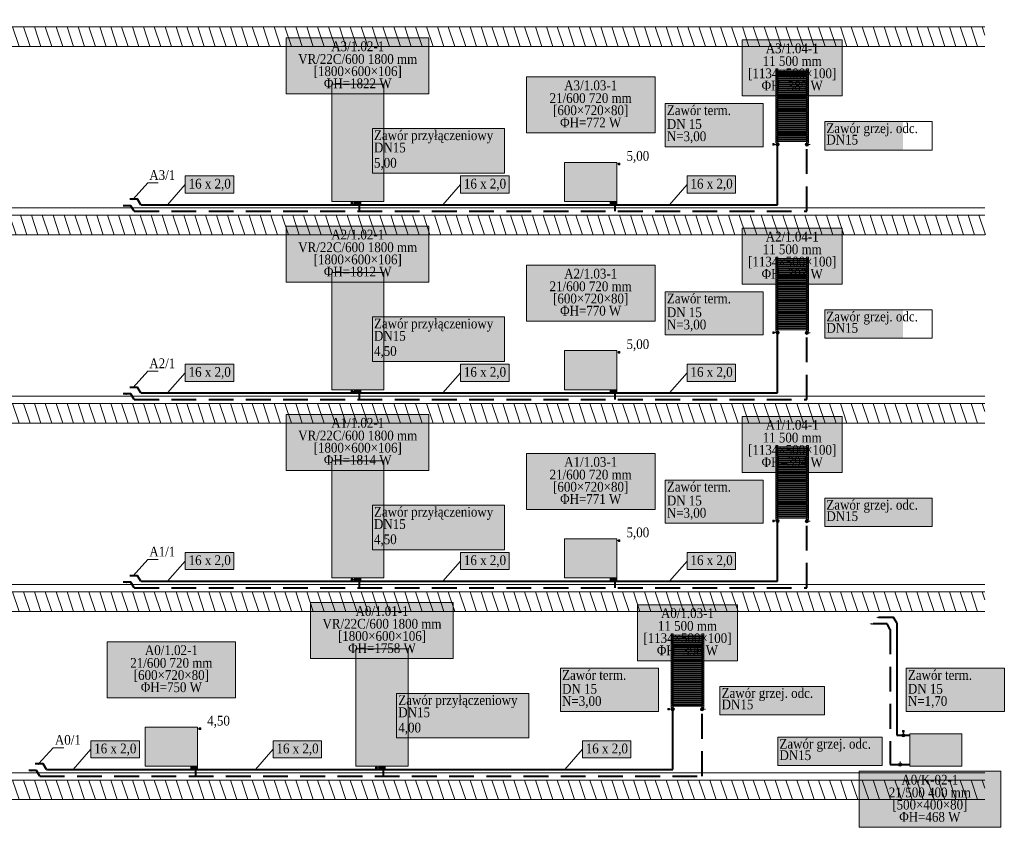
# Model space of a CAD drawing. Header units: millimetres. Extents: x -848 to 77789, y -17557 to 12238.
# Tile 5 of 79: x 33578 to 48701, y -837 to 11560. Entities that reach past the tile are written whole.
import ezdxf
from ezdxf.enums import TextEntityAlignment as Align

# ---------------------------------------------------------------- set-up
doc = ezdxf.new("R2010")
doc.units = ezdxf.units.MM
doc.linetypes.add('DASHED', pattern=[0.1905, 0.127, -0.0635])
for name, color, linetype, lineweight, true_color in [('IS_Działka (powrotna)', 5, 'Continuous', 40, 0x0000ff), ('IS_Działka (zasilająca)', 1, 'Continuous', 40, 0xff0000), ('IS_Działka (zasilająca)_etykieta1', 7, 'Continuous', 5, 0x000000), ('IS_Grzejnik', 7, 'Continuous', 5, 0x000000), ('IS_Grzejnik (Rozwinięcie)', 7, 'Continuous', 5, 0x000000), ('IS_Konstrukcja (Rozwinięcie)', 7, 'Continuous', 0, 0x000000), ('IS_Rozcięte połączenie rozwinięcia1', 7, 'Continuous', 5, 0x000000), ('IS_Wkładka zaworowa (Rozwinięcie)1', 7, 'Continuous', 5, 0x000000), ('IS_Zawór (DN_ nastawa) (Rozwinięcie)1', 7, 'Continuous', 5, 0x000000), ('IS_Zawór na gał_ powrotnej (Rozwinięcie)1', 7, 'Continuous', 5, 0x000000), ('IS_Zawór termostatyczny lub reg_ przepływu (Rozwinięcie)1', 7, 'Continuous', 5, 0x000000), ('IS_Zawór1', 7, 'Continuous', 5, 0x000000)]:
    doc.layers.add(name, color=color, linetype=linetype, lineweight=lineweight, true_color=true_color)
doc.styles.add('Garamond_____', font='GARA.TTF')

# ---------------------------------------------------------------- blocks, each defined once
blk = doc.blocks.new('16_TypRysunkowyGrzejnika_Plytowy_800_600_80_True_7fc2eb2e-ac0c-4f1d-8d47-3740a1be48a0_Normal')
at = {"layer": 'IS_Grzejnik', "true_color": 0xff8000, "transparency": 33554457, "extrusion": (0, 0, -1)}
blk.add_hatch(color=30, dxfattribs=at).paths.add_polyline_path([(0.4, 0.3), (-0.4, 0.3), (-0.4, -0.3), (0.4, -0.3)])
at = {"layer": 'IS_Grzejnik'}
blk.add_lwpolyline([(-0.4, 0.3), (0.4, 0.3), (0.4, -0.3), (-0.4, -0.3)], close=True, dxfattribs=at)
blk = doc.blocks.new('16_TypRysunkowyGrzejnika_Plytowy_800_1800_106_True_7fc2eb2e-ac0c-4f1d-8d47-3740a1be48a0_Normal')
at = {"layer": 'IS_Grzejnik', "true_color": 0xff8000, "transparency": 33554457, "extrusion": (0, 0, -1)}
blk.add_hatch(color=30, dxfattribs=at).paths.add_polyline_path([(0.4, 0.9), (-0.4, 0.9), (-0.4, -0.9), (0.4, -0.9)])
at = {"layer": 'IS_Grzejnik'}
blk.add_lwpolyline([(-0.4, 0.9), (0.4, 0.9), (0.4, -0.9), (-0.4, -0.9)], close=True, dxfattribs=at)
blk = doc.blocks.new('16_TypRysunkowyGrzejnika_LazienkowyPion_500_1134_100_True_7fc2eb2e-ac0c-4f1d-8d47-3740a1be48a0_Normal')
at = {"layer": 'IS_Grzejnik', "true_color": 0xff8000, "transparency": 33554457}
for points in [[(-0.25, -0.567), (-0.22, -0.567), (-0.22, 0.567), (-0.25, 0.567)], [(0.22, -0.567), (0.25, -0.567), (0.25, 0.567), (0.22, 0.567)]]:
    blk.add_hatch(color=30, dxfattribs=at).paths.add_polyline_path(points)
at = {"layer": 'IS_Grzejnik', "true_color": 0xff8000, "transparency": 33554457, "extrusion": (0, 0, -1)}
for points in [[(0.235, 0.547), (-0.235, 0.547), (-0.235, 0.527), (0.235, 0.527)], [(0.235, 0.515), (-0.235, 0.515), (-0.235, 0.495), (0.235, 0.495)], [(0.235, 0.484), (-0.235, 0.484), (-0.235, 0.464), (0.235, 0.464)], [(0.235, 0.452), (-0.235, 0.452), (-0.235, 0.432), (0.235, 0.432)], [(0.235, 0.421), (-0.235, 0.421), (-0.235, 0.401), (0.235, 0.401)], [(0.235, 0.389), (-0.235, 0.389), (-0.235, 0.369), (0.235, 0.369)], [(0.235, 0.357), (-0.235, 0.357), (-0.235, 0.337), (0.235, 0.337)], [(0.235, 0.326), (-0.235, 0.326), (-0.235, 0.306), (0.235, 0.306)], [(0.235, 0.294), (-0.235, 0.294), (-0.235, 0.274), (0.235, 0.274)], [(0.235, 0.263), (-0.235, 0.263), (-0.235, 0.243), (0.235, 0.243)], [(0.235, 0.231), (-0.235, 0.231), (-0.235, 0.211), (0.235, 0.211)], [(0.235, 0.2), (-0.235, 0.2), (-0.235, 0.18), (0.235, 0.18)], [(0.235, 0.168), (-0.235, 0.168), (-0.235, 0.148), (0.235, 0.148)], [(0.235, 0.136), (-0.235, 0.136), (-0.235, 0.116), (0.235, 0.116)], [(0.235, 0.105), (-0.235, 0.105), (-0.235, 0.085), (0.235, 0.085)], [(0.235, 0.073), (-0.235, 0.073), (-0.235, 0.053), (0.235, 0.053)], [(0.235, 0.042), (-0.235, 0.042), (-0.235, 0.022), (0.235, 0.022)], [(0.235, 0.01), (-0.235, 0.01), (-0.235, -0.01), (0.235, -0.01)], [(0.235, -0.022), (-0.235, -0.022), (-0.235, -0.042), (0.235, -0.042)], [(0.235, -0.053), (-0.235, -0.053), (-0.235, -0.073), (0.235, -0.073)], [(0.235, -0.085), (-0.235, -0.085), (-0.235, -0.105), (0.235, -0.105)], [(0.235, -0.116), (-0.235, -0.116), (-0.235, -0.136), (0.235, -0.136)], [(0.235, -0.148), (-0.235, -0.148), (-0.235, -0.168), (0.235, -0.168)], [(0.235, -0.18), (-0.235, -0.18), (-0.235, -0.2), (0.235, -0.2)], [(0.235, -0.211), (-0.235, -0.211), (-0.235, -0.231), (0.235, -0.231)], [(0.235, -0.243), (-0.235, -0.243), (-0.235, -0.263), (0.235, -0.263)], [(0.235, -0.274), (-0.235, -0.274), (-0.235, -0.294), (0.235, -0.294)], [(0.235, -0.306), (-0.235, -0.306), (-0.235, -0.326), (0.235, -0.326)], [(0.235, -0.337), (-0.235, -0.337), (-0.235, -0.357), (0.235, -0.357)], [(0.235, -0.369), (-0.235, -0.369), (-0.235, -0.389), (0.235, -0.389)], [(0.235, -0.401), (-0.235, -0.401), (-0.235, -0.421), (0.235, -0.421)], [(0.235, -0.432), (-0.235, -0.432), (-0.235, -0.452), (0.235, -0.452)], [(0.235, -0.464), (-0.235, -0.464), (-0.235, -0.484), (0.235, -0.484)], [(0.235, -0.495), (-0.235, -0.495), (-0.235, -0.515), (0.235, -0.515)], [(0.235, -0.527), (-0.235, -0.527), (-0.235, -0.547), (0.235, -0.547)]]:
    blk.add_hatch(color=30, dxfattribs=at).paths.add_polyline_path(points)
at = {"layer": 'IS_Grzejnik'}
for points in [[(-0.25, -0.567), (-0.22, -0.567), (-0.22, 0.567), (-0.25, 0.567)], [(-0.235, 0.547), (0.235, 0.547), (0.235, 0.527), (-0.235, 0.527)], [(-0.235, 0.515), (0.235, 0.515), (0.235, 0.495), (-0.235, 0.495)], [(-0.235, 0.484), (0.235, 0.484), (0.235, 0.464), (-0.235, 0.464)], [(0.22, -0.567), (0.25, -0.567), (0.25, 0.567), (0.22, 0.567)], [(-0.235, 0.452), (0.235, 0.452), (0.235, 0.432), (-0.235, 0.432)], [(-0.235, 0.421), (0.235, 0.421), (0.235, 0.401), (-0.235, 0.401)], [(-0.235, 0.389), (0.235, 0.389), (0.235, 0.369), (-0.235, 0.369)], [(-0.235, 0.357), (0.235, 0.357), (0.235, 0.337), (-0.235, 0.337)], [(-0.235, 0.326), (0.235, 0.326), (0.235, 0.306), (-0.235, 0.306)], [(-0.235, 0.294), (0.235, 0.294), (0.235, 0.274), (-0.235, 0.274)], [(-0.235, 0.263), (0.235, 0.263), (0.235, 0.243), (-0.235, 0.243)], [(-0.235, 0.231), (0.235, 0.231), (0.235, 0.211), (-0.235, 0.211)], [(-0.235, 0.2), (0.235, 0.2), (0.235, 0.18), (-0.235, 0.18)], [(-0.235, 0.168), (0.235, 0.168), (0.235, 0.148), (-0.235, 0.148)], [(-0.235, 0.136), (0.235, 0.136), (0.235, 0.116), (-0.235, 0.116)], [(-0.235, 0.105), (0.235, 0.105), (0.235, 0.085), (-0.235, 0.085)], [(-0.235, 0.073), (0.235, 0.073), (0.235, 0.053), (-0.235, 0.053)], [(-0.235, 0.042), (0.235, 0.042), (0.235, 0.022), (-0.235, 0.022)], [(-0.235, 0.01), (0.235, 0.01), (0.235, -0.01), (-0.235, -0.01)], [(-0.235, -0.022), (0.235, -0.022), (0.235, -0.042), (-0.235, -0.042)], [(-0.235, -0.053), (0.235, -0.053), (0.235, -0.073), (-0.235, -0.073)], [(-0.235, -0.085), (0.235, -0.085), (0.235, -0.105), (-0.235, -0.105)], [(-0.235, -0.116), (0.235, -0.116), (0.235, -0.136), (-0.235, -0.136)], [(-0.235, -0.148), (0.235, -0.148), (0.235, -0.168), (-0.235, -0.168)], [(-0.235, -0.18), (0.235, -0.18), (0.235, -0.2), (-0.235, -0.2)], [(-0.235, -0.211), (0.235, -0.211), (0.235, -0.231), (-0.235, -0.231)], [(-0.235, -0.243), (0.235, -0.243), (0.235, -0.263), (-0.235, -0.263)], [(-0.235, -0.274), (0.235, -0.274), (0.235, -0.294), (-0.235, -0.294)], [(-0.235, -0.306), (0.235, -0.306), (0.235, -0.326), (-0.235, -0.326)], [(-0.235, -0.337), (0.235, -0.337), (0.235, -0.357), (-0.235, -0.357)], [(-0.235, -0.369), (0.235, -0.369), (0.235, -0.389), (-0.235, -0.389)], [(-0.235, -0.401), (0.235, -0.401), (0.235, -0.421), (-0.235, -0.421)], [(-0.235, -0.432), (0.235, -0.432), (0.235, -0.452), (-0.235, -0.452)], [(-0.235, -0.464), (0.235, -0.464), (0.235, -0.484), (-0.235, -0.484)], [(-0.235, -0.495), (0.235, -0.495), (0.235, -0.515), (-0.235, -0.515)], [(-0.235, -0.527), (0.235, -0.527), (0.235, -0.547), (-0.235, -0.547)]]:
    blk.add_lwpolyline(points, close=True, dxfattribs=at)
blk = doc.blocks.new('16_TypRysunkowyZaworu_Kwadrat_PL_00000000-0000-0000-0000-000000000000_Normal')
at = {"layer": 'IS_Zawór1', "lineweight": 50, "true_color": 0xffffff, "transparency": 33554687}
h = blk.add_hatch(color=7, dxfattribs=at)
edge = h.paths.add_edge_path(flags=0)
edge.add_arc((0, 0), 0.25, 0, 360)
at = {"layer": 'IS_Zawór1', "lineweight": 50, "true_color": 0xffffff, "transparency": 33554687, "extrusion": (0, 0, -1)}
blk.add_hatch(color=7, dxfattribs=at).paths.add_polyline_path([(0.125, 0.5), (0.125, 0.75), (-0.125, 0.75), (-0.125, 0.5)])
at = {"layer": 'IS_Zawór1', "linetype": 'ByBlock', "lineweight": -2}
blk.add_lwpolyline([(-0.125, 0.5), (-0.125, 0.75), (0.125, 0.75), (0.125, 0.5)], close=True, dxfattribs=at)
blk.add_polyline3d([(0, 0.25, 0), (0, 0.5, 0)], dxfattribs=at)
blk.add_circle((0, 0), 0.25, dxfattribs=at)
blk = doc.blocks.new('16_TypRysunkowyZaworu_Kreska_PL_00000000-0000-0000-0000-000000000000_Normal')
at = {"layer": 'IS_Zawór1', "lineweight": 50, "true_color": 0xffffff, "transparency": 33554687}
h = blk.add_hatch(color=7, dxfattribs=at)
edge = h.paths.add_edge_path(flags=0)
edge.add_arc((0, 0), 0.25, 0, 360)
at = {"layer": 'IS_Zawór1', "linetype": 'ByBlock', "lineweight": -2}
blk.add_polyline3d([(0, 0.25, 0), (0, 0.5, 0)], dxfattribs=at)
blk.add_circle((0, 0), 0.25, dxfattribs=at)
blk = doc.blocks.new('16_TypRysunkowyZaworu_Vecolux_PL_00000000-0000-0000-0000-000000000000_Normal')
at = {"layer": 'IS_Zawór1', "lineweight": 50, "true_color": 0xffffff, "transparency": 33554687}
blk.add_hatch(color=7, dxfattribs=at).paths.add_polyline_path([(-0.5, -0.5), (0.5, -0.5), (0.5, 0), (-0.5, 0)])
at = {"layer": 'IS_Zawór1', "linetype": 'ByBlock', "lineweight": -2}
blk.add_lwpolyline([(-0.5, -0.5), (0.5, -0.5), (0.5, 0), (-0.5, 0)], close=True, dxfattribs=at)
blk = doc.blocks.new('16_TypRysunkowyZaworu_ZestGrzWbudKwadrat_PL_00000000-0000-0000-0000-000000000000_Normal')
at = {"layer": 'IS_Zawór1', "lineweight": 50, "true_color": 0xffffff, "transparency": 33554687, "extrusion": (0, 0, -1)}
blk.add_hatch(color=7, dxfattribs=at).paths.add_polyline_path([(-0.25, 0.125), (-0.5, 0.125), (-0.5, -0.125), (-0.25, -0.125)])
at = {"layer": 'IS_Zawór1', "linetype": 'ByBlock', "lineweight": -2}
blk.add_lwpolyline([(0.25, 0.125), (0.5, 0.125), (0.5, -0.125), (0.25, -0.125)], close=True, dxfattribs=at)
blk.add_polyline3d([(0, 0, 0), (0.25, 0, 0)], dxfattribs=at)
blk = doc.blocks.new('16_TypRysunkowyZaworu_BlokPrzylaczeniowyTermostatycznyGrzejnikaKwadrat_PL_00000000-0000-0000-0000-000000000000_Normal')
at = {"layer": 'IS_Zawór1', "lineweight": 50, "true_color": 0xffffff, "transparency": 33554687}
blk.add_hatch(color=7, dxfattribs=at).paths.add_polyline_path([(-0.5, -0.5), (0.5, -0.5), (0.5, 0), (-0.5, 0)])
at = {"layer": 'IS_Zawór1', "lineweight": 50, "true_color": 0xffffff, "transparency": 33554687, "extrusion": (0, 0, -1)}
blk.add_hatch(color=7, dxfattribs=at).paths.add_polyline_path([(-0.75, -0.125), (-1, -0.125), (-1, -0.375), (-0.75, -0.375)])
at = {"layer": 'IS_Zawór1', "linetype": 'ByBlock', "lineweight": -2}
for points in [[(-0.5, -0.5), (0.5, -0.5), (0.5, 0), (-0.5, 0)], [(0.75, -0.125), (1, -0.125), (1, -0.375), (0.75, -0.375)]]:
    blk.add_lwpolyline(points, close=True, dxfattribs=at)
blk.add_polyline3d([(0.5, -0.25, 0), (0.75, -0.25, 0)], dxfattribs=at)
blk = doc.blocks.new('16_TypRysunkowyGrzejnika_Plytowy_800_500_80_True_7fc2eb2e-ac0c-4f1d-8d47-3740a1be48a0_Normal')
at = {"layer": 'IS_Grzejnik', "true_color": 0xff8000, "transparency": 33554457, "extrusion": (0, 0, -1)}
blk.add_hatch(color=30, dxfattribs=at).paths.add_polyline_path([(0.4, 0.25), (-0.4, 0.25), (-0.4, -0.25), (0.4, -0.25)])
at = {"layer": 'IS_Grzejnik'}
blk.add_lwpolyline([(-0.4, 0.25), (0.4, 0.25), (0.4, -0.25), (-0.4, -0.25)], close=True, dxfattribs=at)

msp = doc.modelspace()

# ---------------------------------------------------------------- hatches: boundary and pattern name
at = {"layer": 'IS_Działka (powrotna)', "linetype": 'DASHED', "ltscale": 3000, "extrusion": (0, 0, -1)}
for points in [[(-35168, 8705), (-35219, 8722), (-35219, 8688)], [(-35168, 5815), (-35219, 5832), (-35219, 5798)], [(-35168, 2925), (-35219, 2942), (-35219, 2908)], [(-46630, 2285), (-46681, 2302), (-46681, 2268)], [(-33718, 35), (-33769, 52), (-33769, 18)]]:
    msp.add_hatch(color=256, dxfattribs=at).paths.add_polyline_path(points)
at = {"layer": 'IS_Działka (zasilająca)', "true_color": 0xff0000, "transparency": 33554687, "extrusion": (0, 0, -1)}
for points in [[(-35268, 8805), (-35319, 8822), (-35319, 8788)], [(-35268, 5915), (-35319, 5932), (-35319, 5898)], [(-35268, 3025), (-35319, 3042), (-35319, 3008)], [(-46730, 2385), (-46781, 2402), (-46781, 2368)], [(-33818, 135), (-33869, 152), (-33869, 118)]]:
    msp.add_hatch(color=1, dxfattribs=at).paths.add_polyline_path(points)
at = {"layer": 'IS_Działka (zasilająca)_etykieta1', "lineweight": 50, "true_color": 0xffffff, "transparency": 33554687}
for points in [[(36121, 8898), (36867, 8898), (36867, 9162), (36121, 9162)], [(40349, 8898), (41095, 8898), (41095, 9162), (40349, 9162)], [(43829, 8898), (44574, 8898), (44574, 9162), (43829, 9162)], [(36121, 6008), (36867, 6008), (36867, 6272), (36121, 6272)], [(40349, 6008), (41095, 6008), (41095, 6272), (40349, 6272)], [(43829, 6008), (44574, 6008), (44574, 6272), (43829, 6272)], [(36121, 3118), (36867, 3118), (36867, 3382), (36121, 3382)], [(40349, 3118), (41095, 3118), (41095, 3382), (40349, 3382)], [(43829, 3118), (44574, 3118), (44574, 3382), (43829, 3382)], [(34671, 228), (35417, 228), (35417, 492), (34671, 492)], [(37470, 228), (38216, 228), (38216, 492), (37470, 492)], [(42220, 228), (42966, 228), (42966, 492), (42220, 492)]]:
    msp.add_hatch(color=7, dxfattribs=at).paths.add_polyline_path(points)
at = {"layer": 'IS_Grzejnik (Rozwinięcie)', "lineweight": 50, "true_color": 0xffffff, "transparency": 33554687}
for points in [[(37669, 10422), (39864, 10422), (39864, 11282), (37669, 11282)], [(44676, 10389), (46211, 10389), (46211, 11249), (44676, 11249)], [(41361, 9822), (43336, 9822), (43336, 10682), (41361, 10682)], [(37669, 7532), (39864, 7532), (39864, 8392), (37669, 8392)], [(44676, 7499), (46211, 7499), (46211, 8359), (44676, 8359)], [(41361, 6932), (43336, 6932), (43336, 7792), (41361, 7792)], [(37669, 4642), (39864, 4642), (39864, 5502), (37669, 5502)], [(44676, 4609), (46211, 4609), (46211, 5469), (44676, 5469)], [(41361, 4042), (43336, 4042), (43336, 4902), (41361, 4902)], [(38043, 1752), (40238, 1752), (40238, 2612), (38043, 2612)], [(43067, 1719), (44603, 1719), (44603, 2579), (43067, 2579)], [(34921, 1152), (36895, 1152), (36895, 2012), (34921, 2012)], [(46470, -837), (48646, -837), (48646, 22), (46470, 22)]]:
    msp.add_hatch(color=7, dxfattribs=at).paths.add_polyline_path(points)
at = {"layer": 'IS_Konstrukcja (Rozwinięcie)', "true_color": 0xc0c0c0, "transparency": 33554687, "extrusion": (0, 0, -1)}
h = msp.add_hatch(dxfattribs=at)
h.set_pattern_fill('ANSI31', color=9, scale=50000, angle=206.6202, style=0)
h.set_pattern_definition([(251.62, (24750, 11410), (150650, -50060), [])])
h.paths.add_polyline_path([(-1000, 11560), (-48500, 11560), (-48500, 11260), (-1000, 11260)])
h = msp.add_hatch(dxfattribs=at)
h.set_pattern_fill('ANSI31', color=9, scale=50.000001, angle=206.6202, style=0)
h.set_pattern_definition([(251.62016, (53300, 11298), (150.6517, -50.0563), [])])
h.paths.add_polyline_path([(800, 11448), (-48400, 11448), (-48400, 11148), (800, 11148)])
h = msp.add_hatch(dxfattribs=at)
h.set_pattern_fill('ANSI31', color=9, scale=50000, angle=206.6202, style=0)
h.set_pattern_definition([(251.62, (24750, 8520), (150650, -50060), [])])
h.paths.add_polyline_path([(-1000, 8670), (-48500, 8670), (-48500, 8370), (-1000, 8370)])
h = msp.add_hatch(dxfattribs=at)
h.set_pattern_fill('ANSI31', color=9, scale=50.000001, angle=206.6202, style=0)
h.set_pattern_definition([(251.62016, (53347.58, 8408), (150.6517, -50.0563), [])])
h.paths.add_polyline_path([(848, 8558), (-48412, 8558), (-48412, 8258), (848, 8258)])
h = msp.add_hatch(dxfattribs=at)
h.set_pattern_fill('ANSI31', color=9, scale=50000, angle=206.6202, style=0)
h.set_pattern_definition([(251.62, (24750, 5630), (150650, -50060), [])])
h.paths.add_polyline_path([(-1000, 5780), (-48500, 5780), (-48500, 5480), (-1000, 5480)])
h = msp.add_hatch(dxfattribs=at)
h.set_pattern_fill('ANSI31', color=9, scale=50.000001, angle=206.6202, style=0)
h.set_pattern_definition([(251.62016, (53300, 5518), (150.6517, -50.0563), [])])
h.paths.add_polyline_path([(800, 5668), (-48400, 5668), (-48400, 5368), (800, 5368)])
h = msp.add_hatch(dxfattribs=at)
h.set_pattern_fill('ANSI31', color=9, scale=50000, angle=206.6202, style=0)
h.set_pattern_definition([(251.62, (24750, 2740), (150650, -50060), [])])
h.paths.add_polyline_path([(-1000, 2890), (-48500, 2890), (-48500, 2590), (-1000, 2590)])
h = msp.add_hatch(dxfattribs=at)
h.set_pattern_fill('ANSI31', color=9, scale=50.000001, angle=206.6202, style=0)
h.set_pattern_definition([(251.62016, (53300, 2628), (150.6517, -50.0563), [])])
h.paths.add_polyline_path([(800, 2778), (-48400, 2778), (-48400, 2478), (800, 2478)])
h = msp.add_hatch(dxfattribs=at)
h.set_pattern_fill('ANSI31', color=9, scale=50000, angle=206.6202, style=0)
h.set_pattern_definition([(251.62, (24750, -150), (150650, -50060), [])])
h.paths.add_polyline_path([(-1000, 0), (-48500, 0), (-48500, -300), (-1000, -300)])
h = msp.add_hatch(dxfattribs=at)
h.set_pattern_fill('ANSI31', color=9, scale=50.000001, angle=206.6202, style=0)
h.set_pattern_definition([(251.62016, (53300, -262), (150.6517, -50.0563), [])])
h.paths.add_polyline_path([(800, -112), (-48400, -112), (-48400, -412), (800, -412)])
at = {"layer": 'IS_Zawór (DN_ nastawa) (Rozwinięcie)1', "lineweight": 50, "true_color": 0xffffff, "transparency": 33554687}
for points in [[(38995, 9204), (41025, 9204), (41025, 9889), (38995, 9889)], [(38995, 6314), (41025, 6314), (41025, 6999), (38995, 6999)], [(38995, 3424), (41025, 3424), (41025, 4109), (38995, 4109)], [(39368, 534), (41399, 534), (41399, 1219), (39368, 1219)]]:
    msp.add_hatch(color=7, dxfattribs=at).paths.add_polyline_path(points)
at = {"layer": 'IS_Zawór na gał_ powrotnej (Rozwinięcie)1', "lineweight": 50, "true_color": 0xffffff, "transparency": 33554687}
for points in [[(45943, 9559), (47145, 9559), (47145, 9996), (45943, 9996)], [(45943, 6669), (47145, 6669), (47145, 7106), (45943, 7106)], [(45943, 3779), (47595, 3779), (47595, 4216), (45943, 4216)], [(44334, 889), (45937, 889), (45937, 1326), (44334, 1326)], [(45222, 110), (46824, 110), (46824, 548), (45222, 548)]]:
    msp.add_hatch(color=7, dxfattribs=at).paths.add_polyline_path(points)
at = {"layer": 'IS_Zawór termostatyczny lub reg_ przepływu (Rozwinięcie)1', "lineweight": 50, "true_color": 0xffffff, "transparency": 33554687}
for points in [[(43493, 9611), (44998, 9611), (44998, 10274), (43493, 10274)], [(43493, 6721), (44998, 6721), (44998, 7384), (43493, 7384)], [(43493, 3831), (44998, 3831), (44998, 4494), (43493, 4494)], [(41884, 941), (43390, 941), (43390, 1604), (41884, 1604)], [(47195, 941), (48701, 941), (48701, 1604), (47195, 1604)]]:
    msp.add_hatch(color=7, dxfattribs=at).paths.add_polyline_path(points)

# ---------------------------------------------------------------- linework, layer by layer
at = {"layer": 'IS_Działka (powrotna)', "linetype": 'DASHED', "ltscale": 3000}
for p, q in [((45668, 9669), (45668, 9670)), ((45668, 8620), (45668, 9619)), ((35338, 8620), (45668, 8620)), ((38795, 8620), (38795, 8745)), ((42723, 8620), (42723, 8745)), ((45668, 6779), (45668, 6780)), ((45668, 5730), (45668, 6729)), ((38795, 5730), (38795, 5855)), ((42723, 5730), (42723, 5855)), ((35338, 5730), (45668, 5730)), ((45668, 3889), (45668, 3890)), ((45668, 2840), (45668, 3839)), ((38795, 2840), (38795, 2965)), ((42723, 2840), (42723, 2965)), ((35338, 2840), (45668, 2840)), ((46950, 2200), (46950, 125)), ((44059, 999), (44059, 1000)), ((44059, -50), (44059, 949)), ((36283, -50), (36283, 75)), ((39168, -50), (39168, 75)), ((46950, 125), (47250, 125)), ((47075, 125), (47074, 125)), ((33888, -50), (44059, -50))]:
    msp.add_line(p, q, dxfattribs=at)
for points in [[(35338, 8620), (35287, 8705), (35168, 8705)], [(35338, 5730), (35287, 5815), (35168, 5815)], [(35338, 2840), (35287, 2925), (35168, 2925)], [(46950, 2200), (46899, 2285), (46685, 2285)], [(33888, -50), (33837, 35), (33718, 35)]]:
    msp.add_lwpolyline(points, dxfattribs=at)
at = {"layer": 'IS_Działka (powrotna)', "color": 5, "true_color": 0x0000ff, "transparency": 33554687, "invisible_edges": 15}
for points in [[(47975, 9243), (47947, 9271), (48003, 9271)], [(34586, 8732), (34614, 8760), (34614, 8704)], [(35811, 8732), (35839, 8760), (35839, 8704)], [(37061, 8732), (37089, 8760), (37089, 8704)], [(38273, 8732), (38302, 8760), (38302, 8704)], [(41273, 8732), (41302, 8760), (41302, 8704)], [(44273, 8732), (44302, 8760), (44302, 8704)], [(47198, 8732), (47227, 8760), (47227, 8704)], [(47975, 6353), (47947, 6381), (48003, 6381)], [(34586, 5842), (34614, 5870), (34614, 5814)], [(35811, 5842), (35839, 5870), (35839, 5814)], [(37061, 5842), (37089, 5870), (37089, 5814)], [(38273, 5842), (38302, 5870), (38302, 5814)], [(41273, 5842), (41302, 5870), (41302, 5814)], [(44273, 5842), (44302, 5870), (44302, 5814)], [(47198, 5842), (47227, 5870), (47227, 5814)], [(47975, 3463), (47947, 3491), (48003, 3491)], [(34586, 2952), (34614, 2980), (34614, 2924)], [(35811, 2952), (35839, 2980), (35839, 2924)], [(37061, 2952), (37089, 2980), (37089, 2924)], [(38273, 2952), (38302, 2980), (38302, 2924)], [(41273, 2952), (41302, 2980), (41302, 2924)], [(44273, 2952), (44302, 2980), (44302, 2924)], [(47198, 2952), (47227, 2980), (47227, 2924)], [(43975, 573), (43947, 601), (44003, 601)], [(34398, 62), (34427, 90), (34427, 34)], [(36898, 62), (36927, 90), (36927, 34)], [(39773, 62), (39802, 90), (39802, 34)], [(43073, 62), (43102, 90), (43102, 34)]]:
    msp.add_3dface(points, dxfattribs=at)
at = {"layer": 'IS_Działka (zasilająca)'}
for p, q in [((45218, 8720), (45218, 9621)), ((35438, 8720), (45218, 8720)), ((38745, 8720), (38745, 8745)), ((42673, 8720), (42673, 8745)), ((45218, 5830), (45218, 6731)), ((35438, 5830), (45218, 5830)), ((38745, 5830), (38745, 5855)), ((42673, 5830), (42673, 5855)), ((45218, 2940), (45218, 3841)), ((35438, 2940), (45218, 2940)), ((38745, 2940), (38745, 2965)), ((42673, 2940), (42673, 2965)), ((47050, 2300), (47050, 575)), ((43609, 50), (43609, 951)), ((47050, 575), (47250, 575)), ((33988, 50), (43609, 50)), ((36233, 50), (36233, 75)), ((39118, 50), (39118, 75))]:
    msp.add_line(p, q, dxfattribs=at)
for points in [[(35438, 8720), (35387, 8805), (35268, 8805)], [(35438, 5830), (35387, 5915), (35268, 5915)], [(35438, 2940), (35387, 3025), (35268, 3025)], [(47050, 2300), (46999, 2385), (46783, 2385)], [(33988, 50), (33937, 135), (33818, 135)]]:
    msp.add_lwpolyline(points, dxfattribs=at)
at = {"layer": 'IS_Działka (zasilająca)', "color": 1, "true_color": 0xff0000, "transparency": 33554687, "invisible_edges": 15}
for points in [[(47525, 9321), (47553, 9293), (47497, 9293)], [(34664, 8832), (34636, 8804), (34636, 8860)], [(35939, 8832), (35911, 8804), (35911, 8860)], [(37189, 8832), (37161, 8804), (37161, 8860)], [(38377, 8832), (38348, 8804), (38348, 8860)], [(41377, 8832), (41348, 8804), (41348, 8860)], [(44377, 8832), (44348, 8804), (44348, 8860)], [(47052, 8832), (47023, 8804), (47023, 8860)], [(47525, 6431), (47553, 6403), (47497, 6403)], [(34664, 5942), (34636, 5914), (34636, 5970)], [(35939, 5942), (35911, 5914), (35911, 5970)], [(37189, 5942), (37161, 5914), (37161, 5970)], [(38377, 5942), (38348, 5914), (38348, 5970)], [(41377, 5942), (41348, 5914), (41348, 5970)], [(44377, 5942), (44348, 5914), (44348, 5970)], [(47052, 5942), (47023, 5914), (47023, 5970)], [(47525, 3541), (47553, 3513), (47497, 3513)], [(34664, 3052), (34636, 3024), (34636, 3080)], [(35939, 3052), (35911, 3024), (35911, 3080)], [(37189, 3052), (37161, 3024), (37161, 3080)], [(38377, 3052), (38348, 3024), (38348, 3080)], [(41377, 3052), (41348, 3024), (41348, 3080)], [(44377, 3052), (44348, 3024), (44348, 3080)], [(47052, 3052), (47023, 3024), (47023, 3080)], [(43525, 651), (43553, 623), (43497, 623)], [(34502, 162), (34473, 134), (34473, 190)], [(37002, 162), (36973, 134), (36973, 190)], [(39877, 162), (39848, 134), (39848, 190)], [(42927, 162), (42898, 134), (42898, 190)]]:
    msp.add_3dface(points, dxfattribs=at)
at = {"layer": 'IS_Działka (zasilająca)_etykieta1'}
for p, q in [((35851, 8720), (36121, 9030)), ((40079, 8720), (40349, 9030)), ((43559, 8720), (43829, 9030)), ((35851, 5830), (36121, 6140)), ((40079, 5830), (40349, 6140)), ((43559, 5830), (43829, 6140)), ((35851, 2940), (36121, 3250)), ((40079, 2940), (40349, 3250)), ((43559, 2940), (43829, 3250)), ((34401, 50), (34671, 360)), ((37201, 50), (37470, 360)), ((41951, 50), (42220, 360))]:
    msp.add_line(p, q, dxfattribs=at)
for points in [[(36121, 8898), (36867, 8898), (36867, 9162), (36121, 9162)], [(40349, 8898), (41095, 8898), (41095, 9162), (40349, 9162)], [(43829, 8898), (44574, 8898), (44574, 9162), (43829, 9162)], [(36121, 6008), (36867, 6008), (36867, 6272), (36121, 6272)], [(40349, 6008), (41095, 6008), (41095, 6272), (40349, 6272)], [(43829, 6008), (44574, 6008), (44574, 6272), (43829, 6272)], [(36121, 3118), (36867, 3118), (36867, 3382), (36121, 3382)], [(40349, 3118), (41095, 3118), (41095, 3382), (40349, 3382)], [(43829, 3118), (44574, 3118), (44574, 3382), (43829, 3382)], [(34671, 228), (35417, 228), (35417, 492), (34671, 492)], [(37470, 228), (38216, 228), (38216, 492), (37470, 492)], [(42220, 228), (42966, 228), (42966, 492), (42220, 492)]]:
    msp.add_lwpolyline(points, close=True, dxfattribs=at)
at = {"layer": 'IS_Grzejnik (Rozwinięcie)'}
for points in [[(37669, 10422), (39864, 10422), (39864, 11282), (37669, 11282)], [(44676, 10389), (46211, 10389), (46211, 11249), (44676, 11249)], [(41361, 9822), (43336, 9822), (43336, 10682), (41361, 10682)], [(37669, 7532), (39864, 7532), (39864, 8392), (37669, 8392)], [(44676, 7499), (46211, 7499), (46211, 8359), (44676, 8359)], [(41361, 6932), (43336, 6932), (43336, 7792), (41361, 7792)], [(37669, 4642), (39864, 4642), (39864, 5502), (37669, 5502)], [(44676, 4609), (46211, 4609), (46211, 5469), (44676, 5469)], [(41361, 4042), (43336, 4042), (43336, 4902), (41361, 4902)], [(38043, 1752), (40238, 1752), (40238, 2612), (38043, 2612)], [(43067, 1719), (44603, 1719), (44603, 2579), (43067, 2579)], [(34921, 1152), (36895, 1152), (36895, 2012), (34921, 2012)], [(46470, -837), (48646, -837), (48646, 22), (46470, 22)]]:
    msp.add_lwpolyline(points, close=True, dxfattribs=at)
at = {"layer": 'IS_Konstrukcja (Rozwinięcie)'}
for p, q in [((200, 11448), (48400, 11448)), ((200, 11148), (48400, 11148)), ((200, 8670), (48400, 8670)), ((200, 8558), (48400, 8558)), ((200, 8258), (48400, 8258)), ((200, 5780), (48400, 5780)), ((200, 5668), (48400, 5668)), ((200, 5368), (48400, 5368)), ((200, 2890), (48400, 2890)), ((200, 2778), (48400, 2778)), ((200, 2478), (48400, 2478)), ((200, 0), (48400, 0)), ((200, -112), (48400, -112)), ((200, -412), (48400, -412))]:
    msp.add_line(p, q, dxfattribs=at)
at = {"layer": 'IS_Rozcięte połączenie rozwinięcia1'}
for p, q in [((35319, 8805), (35544, 9055)), ((35544, 9055), (35704, 9055)), ((35319, 5915), (35544, 6165)), ((35544, 6165), (35704, 6165)), ((35319, 3025), (35544, 3275)), ((35544, 3275), (35704, 3275)), ((33869, 135), (34094, 385)), ((34094, 385), (34254, 385))]:
    msp.add_line(p, q, dxfattribs=at)
at = {"layer": 'IS_Zawór (DN_ nastawa) (Rozwinięcie)1'}
for points in [[(38995, 9204), (41025, 9204), (41025, 9889), (38995, 9889)], [(38995, 6314), (41025, 6314), (41025, 6999), (38995, 6999)], [(38995, 3424), (41025, 3424), (41025, 4109), (38995, 4109)], [(39368, 534), (41399, 534), (41399, 1219), (39368, 1219)]]:
    msp.add_lwpolyline(points, close=True, dxfattribs=at)
at = {"layer": 'IS_Zawór na gał_ powrotnej (Rozwinięcie)1'}
for points in [[(45943, 9559), (47595, 9559), (47595, 9996), (45943, 9996)], [(45943, 6669), (47595, 6669), (47595, 7106), (45943, 7106)], [(45943, 3779), (47595, 3779), (47595, 4216), (45943, 4216)], [(44334, 889), (45937, 889), (45937, 1326), (44334, 1326)], [(45222, 110), (46824, 110), (46824, 548), (45222, 548)]]:
    msp.add_lwpolyline(points, close=True, dxfattribs=at)
at = {"layer": 'IS_Zawór termostatyczny lub reg_ przepływu (Rozwinięcie)1'}
for points in [[(43493, 9611), (44998, 9611), (44998, 10274), (43493, 10274)], [(43493, 6721), (44998, 6721), (44998, 7384), (43493, 7384)], [(43493, 3831), (44998, 3831), (44998, 4494), (43493, 4494)], [(41884, 941), (43390, 941), (43390, 1604), (41884, 1604)], [(47195, 941), (48701, 941), (48701, 1604), (47195, 1604)]]:
    msp.add_lwpolyline(points, close=True, dxfattribs=at)

# ---------------------------------------------------------------- block references
at = {"layer": 'IS_Grzejnik', "yscale": 1000, "zscale": 1000}
for name, p, xscale in [('16_TypRysunkowyGrzejnika_LazienkowyPion_500_1134_100_True_7fc2eb2e-ac0c-4f1d-8d47-3740a1be48a0_Normal', (45443, 10237), 1000), ('16_TypRysunkowyGrzejnika_Plytowy_800_1800_106_True_7fc2eb2e-ac0c-4f1d-8d47-3740a1be48a0_Normal', (38770, 9670), 1000), ('16_TypRysunkowyGrzejnika_Plytowy_800_600_80_True_7fc2eb2e-ac0c-4f1d-8d47-3740a1be48a0_Normal', (42348, 9070), 1000), ('16_TypRysunkowyGrzejnika_LazienkowyPion_500_1134_100_True_7fc2eb2e-ac0c-4f1d-8d47-3740a1be48a0_Normal', (45443, 7347), 1000), ('16_TypRysunkowyGrzejnika_Plytowy_800_1800_106_True_7fc2eb2e-ac0c-4f1d-8d47-3740a1be48a0_Normal', (38770, 6780), 1000), ('16_TypRysunkowyGrzejnika_Plytowy_800_600_80_True_7fc2eb2e-ac0c-4f1d-8d47-3740a1be48a0_Normal', (42348, 6180), 1000), ('16_TypRysunkowyGrzejnika_LazienkowyPion_500_1134_100_True_7fc2eb2e-ac0c-4f1d-8d47-3740a1be48a0_Normal', (45443, 4457), 1000), ('16_TypRysunkowyGrzejnika_Plytowy_800_1800_106_True_7fc2eb2e-ac0c-4f1d-8d47-3740a1be48a0_Normal', (38770, 3890), 1000), ('16_TypRysunkowyGrzejnika_Plytowy_800_600_80_True_7fc2eb2e-ac0c-4f1d-8d47-3740a1be48a0_Normal', (42348, 3290), 1000), ('16_TypRysunkowyGrzejnika_LazienkowyPion_500_1134_100_True_7fc2eb2e-ac0c-4f1d-8d47-3740a1be48a0_Normal', (43834, 1567), 1000), ('16_TypRysunkowyGrzejnika_Plytowy_800_1800_106_True_7fc2eb2e-ac0c-4f1d-8d47-3740a1be48a0_Normal', (39143, 1000), 1000), ('16_TypRysunkowyGrzejnika_Plytowy_800_600_80_True_7fc2eb2e-ac0c-4f1d-8d47-3740a1be48a0_Normal', (35908, 400), 1000), ('16_TypRysunkowyGrzejnika_Plytowy_800_500_80_True_7fc2eb2e-ac0c-4f1d-8d47-3740a1be48a0_Normal', (47650, 350), -1000)]:
    msp.add_blockref(name, p, dxfattribs=dict(at, xscale=xscale))
at = {"layer": 'IS_Zawór1', "xscale": 100, "yscale": 100, "zscale": 100}
for name, p, rotation in [('16_TypRysunkowyZaworu_Kwadrat_PL_00000000-0000-0000-0000-000000000000_Normal', (45218, 9646), 90), ('16_TypRysunkowyZaworu_Kreska_PL_00000000-0000-0000-0000-000000000000_Normal', (45668, 9644), 270), ('16_TypRysunkowyZaworu_Kwadrat_PL_00000000-0000-0000-0000-000000000000_Normal', (45218, 6756), 90), ('16_TypRysunkowyZaworu_Kreska_PL_00000000-0000-0000-0000-000000000000_Normal', (45668, 6754), 270), ('16_TypRysunkowyZaworu_Kwadrat_PL_00000000-0000-0000-0000-000000000000_Normal', (45218, 3866), 90), ('16_TypRysunkowyZaworu_Kreska_PL_00000000-0000-0000-0000-000000000000_Normal', (45668, 3864), 270), ('16_TypRysunkowyZaworu_Kwadrat_PL_00000000-0000-0000-0000-000000000000_Normal', (43609, 976), 90), ('16_TypRysunkowyZaworu_Kreska_PL_00000000-0000-0000-0000-000000000000_Normal', (44059, 974), 270), ('16_TypRysunkowyZaworu_Kwadrat_PL_00000000-0000-0000-0000-000000000000_Normal', (47150, 575), 360), ('16_TypRysunkowyZaworu_Kreska_PL_00000000-0000-0000-0000-000000000000_Normal', (47100, 125), 360)]:
    msp.add_blockref(name, p, dxfattribs=dict(at, rotation=rotation))
at = {"layer": 'IS_Zawór1', "yscale": 100, "zscale": 100}
for name, p, xscale in [('16_TypRysunkowyZaworu_ZestGrzWbudKwadrat_PL_00000000-0000-0000-0000-000000000000_Normal', (42748, 9345), 100), ('16_TypRysunkowyZaworu_BlokPrzylaczeniowyTermostatycznyGrzejnikaKwadrat_PL_00000000-0000-0000-0000-000000000000_Normal', (38770, 8770), -100), ('16_TypRysunkowyZaworu_Vecolux_PL_00000000-0000-0000-0000-000000000000_Normal', (42698, 8770), 100), ('16_TypRysunkowyZaworu_ZestGrzWbudKwadrat_PL_00000000-0000-0000-0000-000000000000_Normal', (42748, 6455), 100), ('16_TypRysunkowyZaworu_BlokPrzylaczeniowyTermostatycznyGrzejnikaKwadrat_PL_00000000-0000-0000-0000-000000000000_Normal', (38770, 5880), -100), ('16_TypRysunkowyZaworu_Vecolux_PL_00000000-0000-0000-0000-000000000000_Normal', (42698, 5880), 100), ('16_TypRysunkowyZaworu_ZestGrzWbudKwadrat_PL_00000000-0000-0000-0000-000000000000_Normal', (42748, 3565), 100), ('16_TypRysunkowyZaworu_BlokPrzylaczeniowyTermostatycznyGrzejnikaKwadrat_PL_00000000-0000-0000-0000-000000000000_Normal', (38770, 2990), -100), ('16_TypRysunkowyZaworu_Vecolux_PL_00000000-0000-0000-0000-000000000000_Normal', (42698, 2990), 100), ('16_TypRysunkowyZaworu_ZestGrzWbudKwadrat_PL_00000000-0000-0000-0000-000000000000_Normal', (36308, 675), 100), ('16_TypRysunkowyZaworu_Vecolux_PL_00000000-0000-0000-0000-000000000000_Normal', (36258, 100), 100), ('16_TypRysunkowyZaworu_BlokPrzylaczeniowyTermostatycznyGrzejnikaKwadrat_PL_00000000-0000-0000-0000-000000000000_Normal', (39143, 100), -100)]:
    msp.add_blockref(name, p, dxfattribs=dict(at, xscale=xscale))

# ---------------------------------------------------------------- texts
at = {"layer": 'IS_Działka (zasilająca)_etykieta1', "color": 1, "true_color": 0xff0000, "transparency": 33554687, "style": 'Garamond_____'}
for p in [(36497, 8923), (40725, 8923), (44205, 8923), (36497, 6033), (40725, 6033), (44205, 6033), (36497, 3143), (40725, 3143), (44205, 3143), (35047, 253), (37846, 253), (42596, 253)]:
    msp.add_text('16 x 2,0', height=150, dxfattribs=at).set_placement(p, align=Align.BOTTOM_CENTER)
at = {"layer": 'IS_Grzejnik (Rozwinięcie)', "style": 'Garamond_____'}
for s, p in [('A3/1.02-1', (38770, 11032)), ('A3/1.04-1', (45443, 11000)), ('A3/1.03-1', (42348, 10432)), ('A2/1.02-1', (38770, 8142)), ('A2/1.04-1', (45443, 8110)), ('A2/1.03-1', (42348, 7542)), ('A1/1.02-1', (38770, 5252)), ('A1/1.04-1', (45443, 5220)), ('A1/1.03-1', (42348, 4652)), ('A0/1.01-1', (39143, 2362)), ('A0/1.03-1', (43834, 2330)), ('A0/1.02-1', (35908, 1762)), ('A0/K-02-1', (47557, -227))]:
    msp.add_text(s, height=150, dxfattribs=at).set_placement(p, align=Align.BOTTOM_CENTER)
for s, p in [('VR/22C/600 1800 mm', (38770, 11032)), ('11 500 mm', (45443, 11000)), ('[1800×600×106]', (38770, 10845)), ('[1134×500×100]', (45443, 10812)), ('ΦH=1822 W', (38770, 10658)), ('ΦH=389 W', (45443, 10624)), ('21/600 720 mm', (42348, 10432)), ('[600×720×80]', (42348, 10245)), ('ΦH=772 W', (42348, 10058)), ('VR/22C/600 1800 mm', (38770, 8142)), ('11 500 mm', (45443, 8110)), ('[1800×600×106]', (38770, 7955)), ('[1134×500×100]', (45443, 7922)), ('ΦH=1812 W', (38770, 7768)), ('ΦH=393 W', (45443, 7734)), ('21/600 720 mm', (42348, 7542)), ('[600×720×80]', (42348, 7355)), ('ΦH=770 W', (42348, 7168)), ('VR/22C/600 1800 mm', (38770, 5252)), ('11 500 mm', (45443, 5220)), ('[1800×600×106]', (38770, 5065)), ('[1134×500×100]', (45443, 5032)), ('ΦH=1814 W', (38770, 4878)), ('ΦH=394 W', (45443, 4844)), ('21/600 720 mm', (42348, 4652)), ('[600×720×80]', (42348, 4465)), ('ΦH=771 W', (42348, 4278)), ('VR/22C/600 1800 mm', (39143, 2362)), ('11 500 mm', (43834, 2330)), ('[1800×600×106]', (39143, 2175)), ('[1134×500×100]', (43834, 2142)), ('ΦH=1758 W', (39143, 1988)), ('ΦH=396 W', (43834, 1954)), ('21/600 720 mm', (35908, 1762)), ('[600×720×80]', (35908, 1575)), ('ΦH=750 W', (35908, 1388)), ('21/500 400 mm', (47557, -227)), ('[500×400×80]', (47557, -414)), ('ΦH=468 W', (47557, -602))]:
    msp.add_text(s, height=150, dxfattribs=at).set_placement(p, align=Align.TOP_CENTER)
at = {"layer": 'IS_Rozcięte połączenie rozwinięcia1', "style": 'Garamond_____'}
for s, p in [('A3/1', (35569, 9055)), ('A2/1', (35569, 6165)), ('A1/1', (35569, 3275)), ('A0/1', (34119, 385))]:
    msp.add_text(s, height=150, dxfattribs=at).set_placement(p, align=Align.BOTTOM_LEFT)
at = {"layer": 'IS_Wkładka zaworowa (Rozwinięcie)1', "style": 'Garamond_____'}
for s, p in [('5,00', (42898, 9545)), ('5,00', (42898, 6655)), ('5,00', (42898, 3765)), ('4,50', (36458, 875))]:
    msp.add_text(s, height=150, dxfattribs=at).set_placement(p, align=Align.TOP_LEFT)
at = {"layer": 'IS_Zawór (DN_ nastawa) (Rozwinięcie)1', "style": 'Garamond_____'}
for s, p in [('Zawór przyłączeniowy', (39020, 9861)), ('DN15', (39020, 9673)), ('5,00', (39020, 9439)), ('Zawór przyłączeniowy', (39020, 6971)), ('DN15', (39020, 6783)), ('4,50', (39020, 6549)), ('Zawór przyłączeniowy', (39020, 4081)), ('DN15', (39020, 3893)), ('4,50', (39020, 3659)), ('Zawór przyłączeniowy', (39393, 1191)), ('DN15', (39393, 1003)), ('4,00', (39393, 769))]:
    msp.add_text(s, height=150, dxfattribs=at).set_placement(p, align=Align.TOP_LEFT)
at = {"layer": 'IS_Zawór na gał_ powrotnej (Rozwinięcie)1', "style": 'Garamond_____'}
for s, p in [('Zawór grzej. odc.', (45968, 9969)), ('DN15', (45968, 9794)), ('Zawór grzej. odc.', (45968, 7079)), ('DN15', (45968, 6904)), ('Zawór grzej. odc.', (45968, 4189)), ('DN15', (45968, 4014)), ('Zawór grzej. odc.', (44359, 1299)), ('DN15', (44359, 1124)), ('Zawór grzej. odc.', (45247, 520)), ('DN15', (45247, 345))]:
    msp.add_text(s, height=150, dxfattribs=at).set_placement(p, align=Align.TOP_LEFT)
at = {"layer": 'IS_Zawór termostatyczny lub reg_ przepływu (Rozwinięcie)1', "style": 'Garamond_____'}
for s, p in [('Zawór term.', (43518, 10246)), ('DN 15', (43518, 10034)), ('N=3,00', (43518, 9846)), ('Zawór term.', (43518, 7356)), ('DN 15', (43518, 7144)), ('N=3,00', (43518, 6956)), ('Zawór term.', (43518, 4466)), ('DN 15', (43518, 4254)), ('N=3,00', (43518, 4066)), ('Zawór term.', (41909, 1576)), ('Zawór term.', (47220, 1576)), ('DN 15', (41909, 1364)), ('DN 15', (47220, 1364)), ('N=3,00', (41909, 1176)), ('N=1,70', (47220, 1176))]:
    msp.add_text(s, height=150, dxfattribs=at).set_placement(p, align=Align.TOP_LEFT)

doc.saveas('drawing.dxf')
